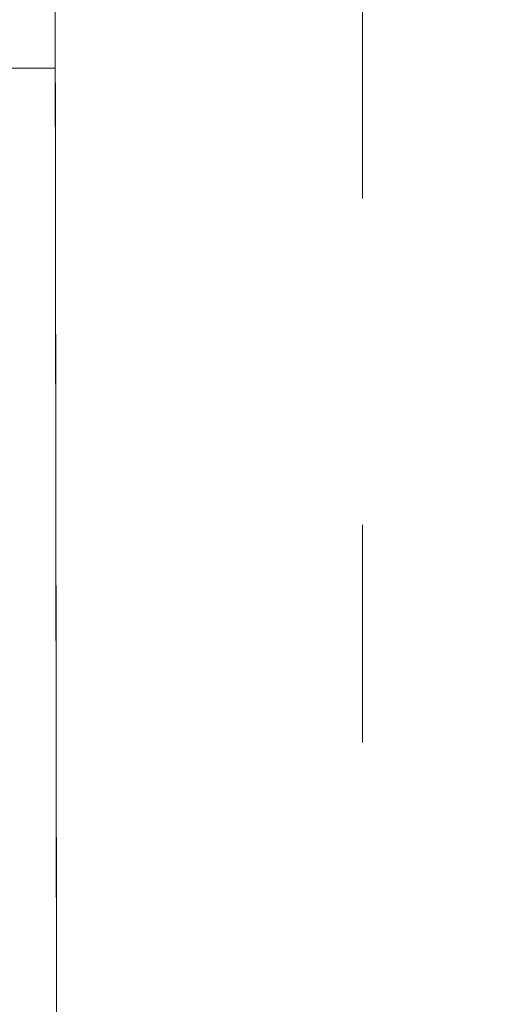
# Model space of a CAD drawing. Header units: millimetres. Extents: x -70269 to 35056, y -51814 to 48966.
# Tile 153 of 220: x -32262 to -31958, y 28676 to 29315. Entities that reach past the tile are written whole.
import ezdxf

# ---------------------------------------------------------------- set-up
doc = ezdxf.new("R2010")
doc.units = ezdxf.units.MM
doc.set_wipeout_variables(frame=1)
doc.linetypes.add('Przerywana podwójnie', pattern=[109.361107, 52.916665, -21.166666, 14.111111, -21.166666])
doc.linetypes.add('Wipeout_Contour', pattern=[1000, 0, -1000])
for name, color, linetype, lineweight, true_color in [('00 - nowa technologia myjni_Nr_pióra__95', 7, 'Continuous', 20, 0x7c7c7c), ('410-K Osie główne_Nr_pióra__95', 7, 'Continuous', 20, 0x7c7c7c), ('420-K Ściany_Nr_pióra__95', 7, 'Continuous', 20, 0x7c7c7c)]:
    doc.layers.add(name, color=color, linetype=linetype, lineweight=lineweight, true_color=true_color)
doc.layers.add('420-K Ściany', color=7, linetype='Continuous')
doc.layers.add('XREF', color=8, linetype='Continuous', lineweight=9)

# ---------------------------------------------------------------- blocks, each defined once
blk = doc.blocks.new('parter 2025.10.15')
at = {"layer": '00 - nowa technologia myjni_Nr_pióra__95', "color": 8, "linetype": 'Continuous', "lineweight": 5}
for p, q in [((629.432, 2387.901), (629.432, 2384.251)), ((641.732, 2387.025), (641.782, 2387.075)), ((641.782, 2385.596), (641.782, 2387.075)), ((641.932, 2387.075), (641.782, 2387.075)), ((641.932, 2386.729), (641.932, 2387.249)), ((640.232, 2386.496), (640.312, 2386.576)), ((640.232, 2386.496), (640.232, 2386.277)), ((640.312, 2386.576), (640.312, 2386.315)), ((640.312, 2386.576), (640.892, 2386.576)), ((640.892, 2386.806), (640.911, 2386.876)), ((640.892, 2386.806), (640.892, 2386.425)), ((640.892, 2386.425), (640.892, 2385.346)), ((640.911, 2386.876), (640.944, 2386.876)), ((640.944, 2386.876), (641.68, 2386.876)), ((641.713, 2386.876), (641.68, 2386.876)), ((641.732, 2386.806), (641.713, 2386.876)), ((641.732, 2385.62), (641.732, 2387.025)), ((641.932, 2386.729), (641.932, 2385.481)), ((640.232, 2386.277), (640.232, 2385.656)), ((640.312, 2386.315), (640.312, 2385.576)), ((640.944, 2386.076), (641.68, 2386.076)), ((640.232, 2385.656), (640.312, 2385.576)), ((640.312, 2385.576), (640.892, 2385.576)), ((640.892, 2385.346), (640.911, 2385.276)), ((640.944, 2385.276), (640.911, 2385.276)), ((640.944, 2385.276), (641.68, 2385.276)), ((641.68, 2385.276), (641.713, 2385.276)), ((641.732, 2385.346), (641.713, 2385.276)), ((641.732, 2385.126), (641.732, 2385.62)), ((641.782, 2385.076), (641.782, 2385.596)), ((641.932, 2384.975), (641.932, 2385.481)), ((641.732, 2385.126), (641.782, 2385.076)), ((641.932, 2385.076), (641.782, 2385.076)), ((641.932, 2384.17), (641.932, 2384.975)), ((629.432, 2384.076), (591.832, 2384.076)), ((629.432, 2383.651), (629.432, 2384.251)), ((641.932, 2384.076), (641.932, 2384.17)), ((641.932, 2383.626), (641.932, 2384.076)), ((641.932, 2383.651), (641.932, 2384.076)), ((641.932, 2384.076), (642.532, 2384.076)), ((629.432, 2383.626), (629.432, 2383.651)), ((629.432, 2383.651), (641.932, 2383.651)), ((629.432, 2383.626), (629.432, 2383.226)), ((629.432, 2383.626), (634.432, 2383.626)), ((629.432, 2383.226), (634.432, 2383.226)), ((634.432, 2383.626), (634.432, 2383.651)), ((634.432, 2383.626), (634.432, 2383.226)), ((636.932, 2383.626), (636.932, 2383.651)), ((636.932, 2383.626), (636.932, 2383.226)), ((636.932, 2383.626), (641.932, 2383.626)), ((636.932, 2383.226), (641.932, 2383.226)), ((641.932, 2383.626), (641.932, 2383.226))]:
    blk.add_line(p, q, dxfattribs=at)
for points in [[(640.911, 2386.459), (640.913, 2386.578), (640.922, 2386.703), (640.944, 2386.876)], [(640.911, 2386.459), (640.915, 2386.341), (640.926, 2386.215), (640.944, 2386.076)], [(641.713, 2386.459), (641.711, 2386.578), (641.702, 2386.703), (641.68, 2386.876)], [(641.713, 2386.459), (641.709, 2386.341), (641.699, 2386.215), (641.68, 2386.076)], [(640.944, 2386.076), (640.927, 2385.946), (640.916, 2385.831), (640.911, 2385.671), (640.917, 2385.511), (640.927, 2385.4), (640.944, 2385.276)], [(641.68, 2386.076), (641.698, 2385.946), (641.708, 2385.831), (641.713, 2385.671), (641.707, 2385.511), (641.697, 2385.4), (641.68, 2385.276)]]:
    blk.add_lwpolyline(points, dxfattribs=at)
at = {"color": 8, "linetype": 'Wipeout_Contour', "lineweight": 5, "ltscale": 20165.322229}
blk.add_wipeout([(621.926, 2570.699), (622.253, 2309.766), (655.253, 2309.766), (655.122, 2413.809), (642.01, 2413.809), (642.01, 2453.809), (655.072, 2453.809), (654.925, 2570.741)], dxfattribs=at).dxf.layer = '420-K Ściany'
at = {"layer": '410-K Osie główne_Nr_pióra__95', "color": 8, "linetype": 'Przerywana podwójnie', "lineweight": 5}
blk.add_line((642.057, 3303.44), (642.057, -164.955), dxfattribs=at)
at = {"layer": '420-K Ściany_Nr_pióra__95', "color": 8, "linetype": 'Continuous', "lineweight": 5, "flags": 128}
for points in [[(621.926, 2570.699), (622.253, 2309.766)], [(621.926, 2570.699), (625.074, 59.14)]]:
    blk.add_lwpolyline(points, dxfattribs=at)

msp = doc.modelspace()

# ---------------------------------------------------------------- block references
at = {"layer": 'XREF', "xscale": 10, "yscale": 10, "zscale": 10}
msp.add_blockref('parter 2025.10.15', (-38460.61, 5442.28), dxfattribs=at)

doc.saveas('drawing.dxf')
